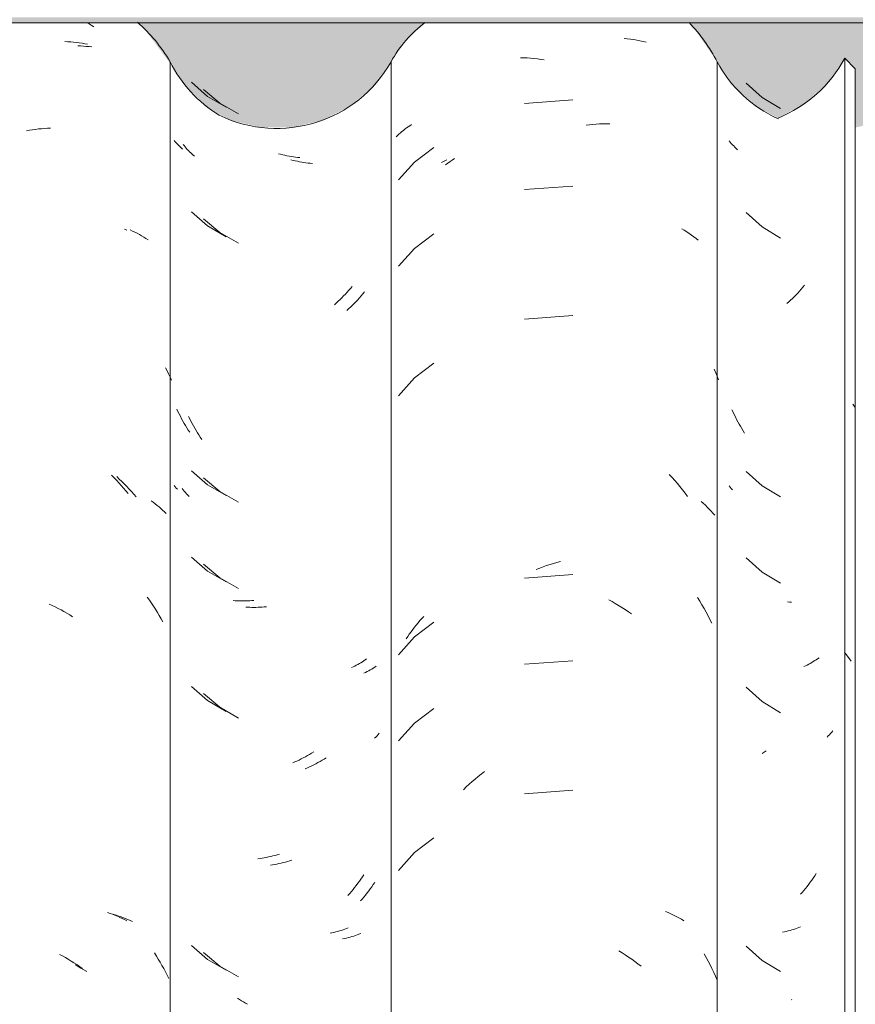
# Model space of a CAD drawing. Header units: metres. Extents: x -27.3 to 21, y -0.3 to 10.3.
# Tile 218 of 255: x 17.903 to 18.195, y 2.982 to 3.326. Entities that reach past the tile are written whole.
import ezdxf

# ---------------------------------------------------------------- set-up
doc = ezdxf.new("R2010")
doc.units = ezdxf.units.M
for name, color, linetype, lineweight in [('A-GLAZ-CWMG', 7, 'Continuous', 5), ('A-ROOF-OTLN', 7, 'Continuous', 5), ('A-ROOF-PATT', 7, 'Continuous', 5), ('I-WALL', 7, 'Continuous', 5)]:
    doc.layers.add(name, color=color, linetype=linetype, lineweight=lineweight)

# ---------------------------------------------------------------- blocks, each defined once
blk = doc.blocks.new('FP_325-FACHADA 03')
at = {"layer": 'A-GLAZ-CWMG', "color": 9, "true_color": 0xc0c0c0}
for p, q in [((23.3649, 3.30343), (23.37044, 3.29844)), ((23.37044, 3.29844), (23.37683, 3.29453)), ((23.35931, 3.28283), (23.35893, 3.2833)), ((23.3597, 3.28237), (23.35931, 3.28283)), ((23.36011, 3.28191), (23.3597, 3.28237)), ((23.36053, 3.28146), (23.36011, 3.28191)), ((23.36097, 3.28102), (23.36053, 3.28146)), ((23.36142, 3.28059), (23.36097, 3.28102)), ((23.36188, 3.28017), (23.36142, 3.28059)), ((23.3649, 3.25822), (23.37044, 3.25322)), ((23.37044, 3.25322), (23.37683, 3.24932)), ((23.36031, 3.18851), (23.35992, 3.18936)), ((23.36071, 3.18767), (23.36031, 3.18851)), ((23.36112, 3.18683), (23.36071, 3.18767)), ((23.36154, 3.186), (23.36112, 3.18683)), ((23.36197, 3.18518), (23.36154, 3.186)), ((23.36242, 3.18437), (23.36197, 3.18518)), ((23.36288, 3.18356), (23.36242, 3.18437)), ((23.36334, 3.18276), (23.36288, 3.18356)), ((23.36382, 3.18198), (23.36334, 3.18276)), ((23.36431, 3.1812), (23.36382, 3.18198)), ((23.3649, 3.16779), (23.37044, 3.16279)), ((23.3593, 3.16227), (23.35893, 3.16273)), ((23.35969, 3.16181), (23.3593, 3.16227)), ((23.36009, 3.16136), (23.35969, 3.16181)), ((23.37044, 3.16279), (23.37683, 3.15889)), ((23.3649, 3.13764), (23.37044, 3.13265)), ((23.37044, 3.13265), (23.37683, 3.12875)), ((23.38001, 3.12216), (23.37932, 3.12223)), ((23.38072, 3.12211), (23.38001, 3.12216)), ((23.3649, 3.09243), (23.37044, 3.08744)), ((23.37044, 3.08744), (23.37683, 3.08353)), ((23.3649, 3.002), (23.37044, 2.99701)), ((23.37044, 2.99701), (23.37683, 2.99311)), ((23.38082, 2.98329), (23.38073, 2.98335))]:
    blk.add_line(p, q, dxfattribs=at)
blk = doc.blocks.new('FP_326-FACHADA 03')
at = {"layer": 'A-GLAZ-CWMG', "color": 9, "true_color": 0xc0c0c0}
for p, q in [((23.32228, 3.31905), (23.3234, 3.31892)), ((23.3234, 3.31892), (23.32452, 3.31878)), ((23.32452, 3.31878), (23.32563, 3.31861)), ((23.32563, 3.31861), (23.32673, 3.31842)), ((23.32673, 3.31842), (23.32782, 3.31821)), ((23.32782, 3.31821), (23.3289, 3.31797)), ((23.3289, 3.31797), (23.32996, 3.31772)), ((23.28607, 3.3123), (23.28725, 3.31226)), ((23.28725, 3.31226), (23.28844, 3.3122)), ((23.28844, 3.3122), (23.28962, 3.31211)), ((23.28962, 3.31211), (23.29082, 3.312)), ((23.29082, 3.312), (23.29201, 3.31187)), ((23.29201, 3.31187), (23.29321, 3.31171)), ((23.29321, 3.31171), (23.29441, 3.31153)), ((23.30435, 3.2976), (23.28752, 3.29636)), ((23.30899, 3.28876), (23.31019, 3.2889)), ((23.31019, 3.2889), (23.31138, 3.289)), ((23.31138, 3.289), (23.31257, 3.28909)), ((23.31257, 3.28909), (23.31375, 3.28915)), ((23.31375, 3.28915), (23.31493, 3.28919)), ((23.31493, 3.28919), (23.3161, 3.2892)), ((23.3161, 3.2892), (23.31727, 3.2892)), ((23.25858, 3.27567), (23.25948, 3.27617)), ((23.25948, 3.27617), (23.26039, 3.27664)), ((23.30435, 3.26745), (23.28752, 3.26622)), ((23.3424, 3.25252), (23.34327, 3.25201)), ((23.34327, 3.25201), (23.34414, 3.25148)), ((23.34414, 3.25148), (23.34498, 3.25093)), ((23.34498, 3.25093), (23.34581, 3.25037)), ((23.34581, 3.25037), (23.34662, 3.24979)), ((23.34662, 3.24979), (23.34742, 3.2492)), ((23.34742, 3.2492), (23.34819, 3.24859)), ((23.30435, 3.22224), (23.28752, 3.22101)), ((23.35373, 3.20347), (23.35426, 3.20227)), ((23.35426, 3.20227), (23.35478, 3.20107)), ((23.35478, 3.20107), (23.35528, 3.19985)), ((23.33807, 3.16678), (23.33903, 3.16573)), ((23.33903, 3.16573), (23.33996, 3.16467)), ((23.33996, 3.16467), (23.34088, 3.16359)), ((23.34088, 3.16359), (23.34179, 3.16249)), ((23.34179, 3.16249), (23.34268, 3.16137)), ((23.34268, 3.16137), (23.34355, 3.16024)), ((23.34355, 3.16024), (23.34441, 3.15909)), ((23.34919, 3.15733), (23.34992, 3.15669)), ((23.34992, 3.15669), (23.35064, 3.15603)), ((23.35064, 3.15603), (23.35133, 3.15536)), ((23.35133, 3.15536), (23.35201, 3.15468)), ((23.35201, 3.15468), (23.35266, 3.15398)), ((23.35266, 3.15398), (23.3533, 3.15327)), ((23.3533, 3.15327), (23.35391, 3.15255)), ((23.29885, 3.13603), (23.30006, 3.13636)), ((23.29163, 3.13358), (23.29282, 3.13404)), ((23.29282, 3.13404), (23.29402, 3.13449)), ((23.29402, 3.13449), (23.29523, 3.13491)), ((23.29523, 3.13491), (23.29643, 3.1353)), ((23.29643, 3.1353), (23.29764, 3.13568)), ((23.29764, 3.13568), (23.29885, 3.13603)), ((23.30435, 3.13181), (23.28752, 3.13058)), ((23.3169, 3.12298), (23.31807, 3.12235)), ((23.31807, 3.12235), (23.31922, 3.12169)), ((23.34795, 3.12373), (23.34872, 3.1225)), ((23.34872, 3.1225), (23.34946, 3.12125)), ((23.31922, 3.12169), (23.32037, 3.121)), ((23.32037, 3.121), (23.32151, 3.1203)), ((23.32151, 3.1203), (23.32264, 3.11957)), ((23.32264, 3.11957), (23.32377, 3.11882)), ((23.34946, 3.12125), (23.35019, 3.11999)), ((23.35019, 3.11999), (23.3509, 3.11871)), ((23.32377, 3.11882), (23.32488, 3.11806)), ((23.3509, 3.11871), (23.35158, 3.11742)), ((23.35158, 3.11742), (23.35225, 3.11611)), ((23.35225, 3.11611), (23.3529, 3.1148)), ((23.30435, 3.10167), (23.28752, 3.10044)), ((23.2703, 3.06038), (23.27136, 3.06126)), ((23.27136, 3.06126), (23.27243, 3.06212)), ((23.27243, 3.06212), (23.27351, 3.06296)), ((23.26617, 3.05665), (23.26719, 3.05761)), ((23.26719, 3.05761), (23.26821, 3.05855)), ((23.26821, 3.05855), (23.26925, 3.05948)), ((23.26925, 3.05948), (23.2703, 3.06038)), ((23.30435, 3.05645), (23.28752, 3.05522)), ((23.3367, 3.01412), (23.33768, 3.01371)), ((23.33768, 3.01371), (23.33863, 3.01329)), ((23.33863, 3.01329), (23.33958, 3.01285)), ((23.33958, 3.01285), (23.3405, 3.01239)), ((23.3405, 3.01239), (23.34142, 3.01192)), ((23.34142, 3.01192), (23.34231, 3.01142)), ((23.34231, 3.01142), (23.34319, 3.01091)), ((23.32042, 3.0004), (23.32156, 2.9997)), ((23.32156, 2.9997), (23.32269, 2.99897)), ((23.32269, 2.99897), (23.32382, 2.99822)), ((23.35022, 2.99936), (23.35093, 2.99808)), ((23.32382, 2.99822), (23.32493, 2.99745)), ((23.32493, 2.99745), (23.32604, 2.99666)), ((23.32604, 2.99666), (23.32713, 2.99584)), ((23.32713, 2.99584), (23.32822, 2.99501)), ((23.35093, 2.99808), (23.35161, 2.99679)), ((23.35161, 2.99679), (23.35228, 2.99548)), ((23.35228, 2.99548), (23.35293, 2.99417)), ((23.35293, 2.99417), (23.35356, 2.99284)), ((23.35356, 2.99284), (23.35416, 2.99149)), ((23.35416, 2.99149), (23.35475, 2.99014))]:
    blk.add_line(p, q, dxfattribs=at)
blk = doc.blocks.new('FP_327-FACHADA 03')
at = {"layer": 'A-GLAZ-CWMG', "color": 9, "true_color": 0xc0c0c0}
for p, q in [((23.17546, 3.30125), (23.18117, 3.29642)), ((23.18117, 3.29642), (23.18767, 3.29269)), ((23.16867, 3.28158), (23.16832, 3.28203)), ((23.16903, 3.28115), (23.16867, 3.28158)), ((23.1694, 3.28072), (23.16903, 3.28115)), ((23.16978, 3.28029), (23.1694, 3.28072)), ((23.17018, 3.27987), (23.16978, 3.28029)), ((23.17059, 3.27946), (23.17018, 3.27987)), ((23.17101, 3.27906), (23.17059, 3.27946)), ((23.17144, 3.27867), (23.17101, 3.27906)), ((23.17188, 3.27828), (23.17144, 3.27867)), ((23.17233, 3.2779), (23.17188, 3.27828)), ((23.20674, 3.27645), (23.20599, 3.27664)), ((23.20749, 3.27627), (23.20674, 3.27645)), ((23.20824, 3.27611), (23.20749, 3.27627)), ((23.20899, 3.27596), (23.20824, 3.27611)), ((23.20974, 3.27582), (23.20899, 3.27596)), ((23.21049, 3.2757), (23.20974, 3.27582)), ((23.21123, 3.27559), (23.21049, 3.2757)), ((23.21198, 3.2755), (23.21123, 3.27559)), ((23.21272, 3.27541), (23.21198, 3.2755)), ((23.21345, 3.27534), (23.21272, 3.27541)), ((23.17546, 3.25604), (23.18117, 3.2512)), ((23.18117, 3.2512), (23.18767, 3.24747)), ((23.23053, 3.22912), (23.22993, 3.22845)), ((23.23111, 3.2298), (23.23053, 3.22912)), ((23.23169, 3.23049), (23.23111, 3.2298)), ((23.22747, 3.22587), (23.22684, 3.22526)), ((23.2281, 3.2265), (23.22747, 3.22587)), ((23.22872, 3.22714), (23.2281, 3.2265)), ((23.22933, 3.22779), (23.22872, 3.22714)), ((23.22993, 3.22845), (23.22933, 3.22779)), ((23.2262, 3.22465), (23.22555, 3.22406)), ((23.22684, 3.22526), (23.2262, 3.22465)), ((23.17067, 3.18619), (23.17026, 3.18703)), ((23.17109, 3.18536), (23.17067, 3.18619)), ((23.17153, 3.18454), (23.17109, 3.18536)), ((23.17197, 3.18372), (23.17153, 3.18454)), ((23.17243, 3.18291), (23.17197, 3.18372)), ((23.17289, 3.18211), (23.17243, 3.18291)), ((23.17337, 3.18132), (23.17289, 3.18211)), ((23.17385, 3.18054), (23.17337, 3.18132)), ((23.17435, 3.17976), (23.17385, 3.18054)), ((23.17486, 3.179), (23.17435, 3.17976)), ((23.17546, 3.16561), (23.18117, 3.16077)), ((23.16838, 3.16138), (23.16801, 3.16188)), ((23.16876, 3.1609), (23.16838, 3.16138)), ((23.16916, 3.16042), (23.16876, 3.1609)), ((23.16957, 3.15995), (23.16916, 3.16042)), ((23.18117, 3.16077), (23.18767, 3.15704)), ((23.17, 3.15949), (23.16957, 3.15995)), ((23.17044, 3.15904), (23.17, 3.15949)), ((23.17546, 3.13547), (23.18117, 3.13063)), ((23.18117, 3.13063), (23.18767, 3.1269)), ((23.1909, 3.1204), (23.19019, 3.12044)), ((23.19161, 3.12036), (23.1909, 3.1204)), ((23.19232, 3.12034), (23.19161, 3.12036)), ((23.19304, 3.12034), (23.19232, 3.12034)), ((23.19376, 3.12034), (23.19304, 3.12034)), ((23.19449, 3.12036), (23.19376, 3.12034)), ((23.19522, 3.12039), (23.19449, 3.12036)), ((23.19595, 3.12044), (23.19522, 3.12039)), ((23.19668, 3.1205), (23.19595, 3.12044)), ((23.19742, 3.12057), (23.19668, 3.1205)), ((23.23367, 3.09846), (23.23313, 3.09816)), ((23.23421, 3.09877), (23.23367, 3.09846)), ((23.23473, 3.09909), (23.23421, 3.09877)), ((23.23525, 3.09941), (23.23473, 3.09909)), ((23.23576, 3.09975), (23.23525, 3.09941)), ((23.23201, 3.0976), (23.23144, 3.09733)), ((23.23257, 3.09788), (23.23201, 3.0976)), ((23.23313, 3.09816), (23.23257, 3.09788)), ((23.17546, 3.09025), (23.18117, 3.08542)), ((23.18117, 3.08542), (23.18767, 3.08169)), ((23.21759, 3.06737), (23.21687, 3.06694)), ((23.2183, 3.06782), (23.21759, 3.06737)), ((23.21174, 3.06425), (23.211, 3.06392)), ((23.21248, 3.0646), (23.21174, 3.06425)), ((23.21322, 3.06495), (23.21248, 3.0646)), ((23.21396, 3.06532), (23.21322, 3.06495)), ((23.21469, 3.06571), (23.21396, 3.06532)), ((23.21542, 3.0661), (23.21469, 3.06571)), ((23.21614, 3.06651), (23.21542, 3.0661)), ((23.21687, 3.06694), (23.21614, 3.06651)), ((23.19957, 3.03042), (23.19882, 3.03031)), ((23.20031, 3.03054), (23.19957, 3.03042)), ((23.20106, 3.03068), (23.20031, 3.03054)), ((23.20181, 3.03083), (23.20106, 3.03068)), ((23.20256, 3.031), (23.20181, 3.03083)), ((23.20331, 3.03118), (23.20256, 3.031)), ((23.20407, 3.03137), (23.20331, 3.03118)), ((23.20482, 3.03157), (23.20407, 3.03137)), ((23.20557, 3.03179), (23.20482, 3.03157)), ((23.20632, 3.03202), (23.20557, 3.03179)), ((23.2342, 3.02276), (23.23366, 3.02202)), ((23.23472, 3.02351), (23.2342, 3.02276)), ((23.23524, 3.02427), (23.23472, 3.02351)), ((23.23143, 3.01917), (23.23084, 3.01848)), ((23.232, 3.01987), (23.23143, 3.01917)), ((23.23256, 3.02058), (23.232, 3.01987)), ((23.23312, 3.0213), (23.23256, 3.02058)), ((23.23366, 3.02202), (23.23312, 3.0213)), ((23.23084, 3.01848), (23.23025, 3.01781)), ((23.22789, 3.00555), (23.22726, 3.00535)), ((23.22851, 3.00575), (23.22789, 3.00555)), ((23.22913, 3.00597), (23.22851, 3.00575)), ((23.22973, 3.00619), (23.22913, 3.00597)), ((23.23033, 3.00643), (23.22973, 3.00619)), ((23.22467, 3.0047), (23.22401, 3.00457)), ((23.22533, 3.00485), (23.22467, 3.0047)), ((23.22598, 3.005), (23.22533, 3.00485)), ((23.22663, 3.00517), (23.22598, 3.005)), ((23.22726, 3.00535), (23.22663, 3.00517)), ((23.17546, 2.99982), (23.18117, 2.99499)), ((23.18117, 2.99499), (23.18767, 2.99126))]:
    blk.add_line(p, q, dxfattribs=at)
blk = doc.blocks.new('FP_328-FACHADA 03')
at = {"layer": 'A-GLAZ-CWMG', "color": 9, "true_color": 0xc0c0c0}
for p, q in [((23.13523, 3.32435), (23.13622, 3.3237)), ((23.13622, 3.3237), (23.1372, 3.32304)), ((23.13154, 3.31643), (23.13255, 3.31639)), ((23.13255, 3.31639), (23.13355, 3.31633)), ((23.13355, 3.31633), (23.13455, 3.31625)), ((23.13455, 3.31625), (23.13554, 3.31616)), ((23.13554, 3.31616), (23.13653, 3.31604)), ((23.14981, 3.25214), (23.15064, 3.25176)), ((23.15064, 3.25176), (23.15146, 3.25137)), ((23.15146, 3.25137), (23.15227, 3.25096)), ((23.15227, 3.25096), (23.15306, 3.25054)), ((23.15306, 3.25054), (23.15385, 3.2501)), ((23.15385, 3.2501), (23.15462, 3.24965)), ((23.15462, 3.24965), (23.15537, 3.24919)), ((23.15537, 3.24919), (23.15611, 3.24871)), ((23.1622, 3.204), (23.16274, 3.20293)), ((23.16274, 3.20293), (23.16327, 3.20186)), ((23.16327, 3.20186), (23.16379, 3.20078)), ((23.16379, 3.20078), (23.16429, 3.1997)), ((23.14516, 3.16598), (23.14605, 3.16515)), ((23.14605, 3.16515), (23.14693, 3.1643)), ((23.14693, 3.1643), (23.14781, 3.16344)), ((23.14781, 3.16344), (23.14867, 3.16256)), ((23.14867, 3.16256), (23.14952, 3.16166)), ((23.14952, 3.16166), (23.15035, 3.16076)), ((23.15035, 3.16076), (23.15118, 3.15983)), ((23.15118, 3.15983), (23.15199, 3.15889)), ((23.1572, 3.15753), (23.15791, 3.15702)), ((23.15791, 3.15702), (23.1586, 3.15649)), ((23.1586, 3.15649), (23.15927, 3.15596)), ((23.15927, 3.15596), (23.15993, 3.15541)), ((23.15993, 3.15541), (23.16057, 3.15485)), ((23.16057, 3.15485), (23.1612, 3.15427)), ((23.1612, 3.15427), (23.16181, 3.15369)), ((23.16181, 3.15369), (23.16241, 3.15309)), ((23.15585, 3.12384), (23.15658, 3.12281)), ((23.15658, 3.12281), (23.1573, 3.12177)), ((23.1573, 3.12177), (23.158, 3.12072)), ((23.158, 3.12072), (23.15869, 3.11965)), ((23.15869, 3.11965), (23.15936, 3.11858)), ((23.15936, 3.11858), (23.16002, 3.11749)), ((23.16002, 3.11749), (23.16066, 3.11638)), ((23.16066, 3.11638), (23.16129, 3.11527)), ((23.14369, 3.01318), (23.1446, 3.01291)), ((23.1446, 3.01291), (23.1455, 3.01263)), ((23.1455, 3.01263), (23.14639, 3.01233)), ((23.14639, 3.01233), (23.14727, 3.01202)), ((23.14727, 3.01202), (23.14814, 3.01169)), ((23.14814, 3.01169), (23.14899, 3.01134)), ((23.14899, 3.01134), (23.14984, 3.01098)), ((23.14984, 3.01098), (23.15067, 3.0106)), ((23.15833, 2.99964), (23.15901, 2.99857)), ((23.15901, 2.99857), (23.15968, 2.99748)), ((23.13066, 2.99549), (23.13167, 2.99493)), ((23.15968, 2.99748), (23.16033, 2.99639)), ((23.16033, 2.99639), (23.16096, 2.99528)), ((23.16096, 2.99528), (23.16158, 2.99416)), ((23.13167, 2.99493), (23.13268, 2.99435)), ((23.13268, 2.99435), (23.13369, 2.99375)), ((23.13369, 2.99375), (23.13468, 2.99313)), ((23.16158, 2.99416), (23.16218, 2.99303)), ((23.16218, 2.99303), (23.16277, 2.99189)), ((23.16277, 2.99189), (23.16334, 2.99074))]:
    blk.add_line(p, q, dxfattribs=at)
blk = doc.blocks.new('Rectangular Mullion - Telha Fibrocimento - Ondulada-V318-FACHADA 03')
at = {"layer": 'A-GLAZ-CWMG'}
for p, q in [((23.16379, 3.31091), (23.16379, 2.87441)), ((23.35477, 3.31091), (23.35477, 2.87441))]:
    blk.add_line(p, q, dxfattribs=at)
for centre, major_axis, start_param, end_param in [((23.11524, 3.28307), (0.05612, 0), 0.525465, 0.847658), ((23.30045, 3.28307), (0.06118, 0), 0.478163, 0.755649), ((23.20501, 3.33085), (0.04589, 0), 3.596619, 4.160854), ((23.3949, 3.33172), (0.04532, 0), 3.624607, 4.283876)]:
    blk.add_ellipse(centre, major_axis=major_axis, ratio=0.988936, start_param=start_param, end_param=end_param, dxfattribs=at)
for name in ['FP_328-FACHADA 03', 'FP_326-FACHADA 03', 'FP_327-FACHADA 03', 'FP_325-FACHADA 03']:
    blk.add_blockref(name, (0, 0), dxfattribs=at)
blk = doc.blocks.new('FP_332-FACHADA 03')
at = {"layer": 'A-GLAZ-CWMG', "color": 9, "true_color": 0xc0c0c0}
for p, q in [((23.38528, 3.23281), (23.3847, 3.23212)), ((23.3823, 3.22946), (23.38168, 3.22883)), ((23.38291, 3.23011), (23.3823, 3.22946)), ((23.38352, 3.23077), (23.38291, 3.23011)), ((23.38411, 3.23144), (23.38352, 3.23077)), ((23.3847, 3.23212), (23.38411, 3.23144)), ((23.37977, 3.22699), (23.37912, 3.2264)), ((23.38041, 3.22759), (23.37977, 3.22699)), ((23.38105, 3.2282), (23.38041, 3.22759)), ((23.38168, 3.22883), (23.38105, 3.2282)), ((23.38885, 3.10172), (23.38833, 3.10139)), ((23.38935, 3.10205), (23.38885, 3.10172)), ((23.38985, 3.10239), (23.38935, 3.10205)), ((23.39034, 3.10275), (23.38985, 3.10239)), ((23.3856, 3.09991), (23.38502, 3.09965)), ((23.38616, 3.10019), (23.3856, 3.09991)), ((23.38672, 3.10048), (23.38616, 3.10019)), ((23.38726, 3.10077), (23.38672, 3.10048)), ((23.3878, 3.10108), (23.38726, 3.10077)), ((23.38833, 3.10139), (23.3878, 3.10108)), ((23.39356, 3.07542), (23.39313, 3.07499)), ((23.39397, 3.07586), (23.39356, 3.07542)), ((23.39437, 3.0763), (23.39397, 3.07586)), ((23.39476, 3.07676), (23.39437, 3.0763)), ((23.39513, 3.07722), (23.39476, 3.07676)), ((23.37115, 3.06973), (23.37043, 3.0693)), ((23.37186, 3.07018), (23.37115, 3.06973)), ((23.38884, 3.02657), (23.38832, 3.02581)), ((23.38934, 3.02733), (23.38884, 3.02657)), ((23.38615, 3.02289), (23.38559, 3.02218)), ((23.38671, 3.02361), (23.38615, 3.02289)), ((23.38725, 3.02433), (23.38671, 3.02361)), ((23.38779, 3.02507), (23.38725, 3.02433)), ((23.38832, 3.02581), (23.38779, 3.02507)), ((23.38443, 3.0208), (23.38384, 3.02013)), ((23.38501, 3.02149), (23.38443, 3.0208)), ((23.38559, 3.02218), (23.38501, 3.02149)), ((23.37824, 3.00704), (23.37758, 3.00691)), ((23.3789, 3.00718), (23.37824, 3.00704)), ((23.37956, 3.00734), (23.3789, 3.00718)), ((23.3802, 3.00751), (23.37956, 3.00734)), ((23.38084, 3.00768), (23.3802, 3.00751)), ((23.38147, 3.00787), (23.38084, 3.00768)), ((23.38209, 3.00808), (23.38147, 3.00787)), ((23.38271, 3.00829), (23.38209, 3.00808)), ((23.38332, 3.00851), (23.38271, 3.00829)), ((23.38391, 3.00875), (23.38332, 3.00851)), ((23.37424, 2.91601), (23.37354, 2.91595)), ((23.37493, 2.91608), (23.37424, 2.91601)), ((23.37562, 2.91617), (23.37493, 2.91608)), ((23.37631, 2.91626), (23.37562, 2.91617)), ((23.3707, 2.91584), (23.36997, 2.91585)), ((23.37141, 2.91585), (23.3707, 2.91584)), ((23.37213, 2.91587), (23.37141, 2.91585)), ((23.37284, 2.91591), (23.37213, 2.91587)), ((23.37354, 2.91595), (23.37284, 2.91591)), ((23.38651, 2.90278), (23.38595, 2.90207)), ((23.38706, 2.90351), (23.38651, 2.90278)), ((23.38363, 2.89932), (23.38302, 2.89866)), ((23.38422, 2.89999), (23.38363, 2.89932)), ((23.38481, 2.90068), (23.38422, 2.89999)), ((23.38538, 2.90137), (23.38481, 2.90068)), ((23.38595, 2.90207), (23.38538, 2.90137)), ((23.38179, 2.89737), (23.38117, 2.89675)), ((23.38241, 2.89801), (23.38179, 2.89737)), ((23.38302, 2.89866), (23.38241, 2.89801))]:
    blk.add_line(p, q, dxfattribs=at)
blk = doc.blocks.new('FP_333-FACHADA 03')
at = {"layer": 'A-GLAZ-CWMG', "color": 9, "true_color": 0xc0c0c0}
for p, q in [((23.24578, 3.28735), (23.24634, 3.28777)), ((23.24634, 3.28777), (23.24691, 3.28817)), ((23.24691, 3.28817), (23.2475, 3.28856)), ((23.2475, 3.28856), (23.24809, 3.28895)), ((23.24267, 3.28465), (23.24315, 3.28513)), ((23.24315, 3.28513), (23.24365, 3.28559)), ((23.24365, 3.28559), (23.24417, 3.28605)), ((23.24417, 3.28605), (23.24469, 3.28649)), ((23.24469, 3.28649), (23.24523, 3.28693)), ((23.24523, 3.28693), (23.24578, 3.28735)), ((23.25589, 3.28097), (23.24917, 3.27586)), ((23.2623, 3.27655), (23.26308, 3.27709)), ((23.24917, 3.27586), (23.24353, 3.2696)), ((23.25998, 3.27486), (23.26075, 3.27544)), ((23.26075, 3.27544), (23.26152, 3.276)), ((23.26152, 3.276), (23.2623, 3.27655)), ((23.25589, 3.25083), (23.24917, 3.24572)), ((23.24917, 3.24572), (23.24353, 3.23946)), ((23.25589, 3.20561), (23.24917, 3.20051)), ((23.24917, 3.20051), (23.24353, 3.19424)), ((23.25039, 3.11494), (23.25103, 3.11569)), ((23.25103, 3.11569), (23.25169, 3.11644)), ((23.25169, 3.11644), (23.25236, 3.11717)), ((23.2479, 3.11178), (23.24851, 3.11259)), ((23.24851, 3.11259), (23.24912, 3.11338)), ((23.24912, 3.11338), (23.24975, 3.11416)), ((23.25589, 3.11519), (23.24917, 3.11008)), ((23.24975, 3.11416), (23.25039, 3.11494)), ((23.24917, 3.11008), (23.24353, 3.10381)), ((23.24616, 3.1093), (23.24673, 3.11014)), ((23.24673, 3.11014), (23.24731, 3.11097)), ((23.24731, 3.11097), (23.2479, 3.11178)), ((23.25589, 3.08504), (23.24917, 3.07993)), ((23.24917, 3.07993), (23.24353, 3.07367)), ((23.25589, 3.03983), (23.24917, 3.03472)), ((23.24917, 3.03472), (23.24353, 3.02846))]:
    blk.add_line(p, q, dxfattribs=at)
blk = doc.blocks.new('FP_334-FACHADA 03')
at = {"layer": 'A-GLAZ-CWMG', "color": 9, "true_color": 0xc0c0c0}
for p, q in [((23.17126, 3.30371), (23.17689, 3.2988)), ((23.17689, 3.2988), (23.18334, 3.295)), ((23.16557, 3.28296), (23.16518, 3.28342)), ((23.16597, 3.28251), (23.16557, 3.28296)), ((23.16639, 3.28207), (23.16597, 3.28251)), ((23.16682, 3.28164), (23.16639, 3.28207)), ((23.16726, 3.28122), (23.16682, 3.28164)), ((23.16771, 3.28081), (23.16726, 3.28122)), ((23.16818, 3.2804), (23.16771, 3.28081)), ((23.20235, 3.27857), (23.2016, 3.27877)), ((23.2031, 3.27839), (23.20235, 3.27857)), ((23.20385, 3.27822), (23.2031, 3.27839)), ((23.2046, 3.27806), (23.20385, 3.27822)), ((23.20535, 3.27792), (23.2046, 3.27806)), ((23.2061, 3.27779), (23.20535, 3.27792)), ((23.20684, 3.27767), (23.2061, 3.27779)), ((23.20759, 3.27757), (23.20684, 3.27767)), ((23.20833, 3.27748), (23.20759, 3.27757)), ((23.20907, 3.27741), (23.20833, 3.27748)), ((23.17126, 3.25849), (23.17689, 3.25359)), ((23.17689, 3.25359), (23.18334, 3.24978)), ((23.22735, 3.23244), (23.22677, 3.23175)), ((23.22436, 3.2291), (23.22374, 3.22846)), ((23.22498, 3.22974), (23.22436, 3.2291)), ((23.22558, 3.2304), (23.22498, 3.22974)), ((23.22618, 3.23107), (23.22558, 3.2304)), ((23.22677, 3.23175), (23.22618, 3.23107)), ((23.22183, 3.22663), (23.22118, 3.22604)), ((23.22248, 3.22723), (23.22183, 3.22663)), ((23.22311, 3.22784), (23.22248, 3.22723)), ((23.22374, 3.22846), (23.22311, 3.22784)), ((23.16655, 3.18871), (23.16615, 3.18956)), ((23.16697, 3.18788), (23.16655, 3.18871)), ((23.16739, 3.18705), (23.16697, 3.18788)), ((23.16782, 3.18622), (23.16739, 3.18705)), ((23.16827, 3.18541), (23.16782, 3.18622)), ((23.16873, 3.1846), (23.16827, 3.18541)), ((23.16919, 3.18381), (23.16873, 3.1846)), ((23.16967, 3.18302), (23.16919, 3.18381)), ((23.17016, 3.18224), (23.16967, 3.18302)), ((23.17066, 3.18147), (23.17016, 3.18224)), ((23.17126, 3.16807), (23.17689, 3.16316)), ((23.16555, 3.16241), (23.16518, 3.16285)), ((23.16593, 3.16198), (23.16555, 3.16241)), ((23.16633, 3.16156), (23.16593, 3.16198)), ((23.17689, 3.16316), (23.18334, 3.15935)), ((23.17126, 3.13792), (23.17689, 3.13302)), ((23.17689, 3.13302), (23.18334, 3.12921)), ((23.18655, 3.12267), (23.18585, 3.12272)), ((23.18725, 3.12263), (23.18655, 3.12267)), ((23.18796, 3.1226), (23.18725, 3.12263)), ((23.18868, 3.12259), (23.18796, 3.1226)), ((23.1894, 3.12258), (23.18868, 3.12259)), ((23.19012, 3.1226), (23.1894, 3.12258)), ((23.19085, 3.12262), (23.19012, 3.1226)), ((23.19158, 3.12266), (23.19085, 3.12262)), ((23.19231, 3.12271), (23.19158, 3.12266)), ((23.19305, 3.12277), (23.19231, 3.12271)), ((23.23192, 3.10201), (23.23142, 3.10167)), ((23.23241, 3.10237), (23.23192, 3.10201)), ((23.22766, 3.09954), (23.22709, 3.09928)), ((23.22823, 3.09982), (23.22766, 3.09954)), ((23.22879, 3.1001), (23.22823, 3.09982)), ((23.22933, 3.1004), (23.22879, 3.1001)), ((23.22987, 3.1007), (23.22933, 3.1004)), ((23.2304, 3.10101), (23.22987, 3.1007)), ((23.23092, 3.10134), (23.2304, 3.10101)), ((23.23142, 3.10167), (23.23092, 3.10134)), ((23.17126, 3.09271), (23.17689, 3.0878)), ((23.17689, 3.0878), (23.18334, 3.084)), ((23.23562, 3.07503), (23.2352, 3.0746)), ((23.23603, 3.07546), (23.23562, 3.07503)), ((23.23642, 3.0759), (23.23603, 3.07546)), ((23.23681, 3.07635), (23.23642, 3.0759)), ((23.20957, 3.06738), (23.20883, 3.06702)), ((23.2103, 3.06776), (23.20957, 3.06738)), ((23.21103, 3.06815), (23.2103, 3.06776)), ((23.21176, 3.06856), (23.21103, 3.06815)), ((23.21249, 3.06897), (23.21176, 3.06856)), ((23.2132, 3.0694), (23.21249, 3.06897)), ((23.21392, 3.06985), (23.2132, 3.0694)), ((23.20735, 3.06633), (23.20661, 3.066)), ((23.20809, 3.06667), (23.20735, 3.06633)), ((23.20883, 3.06702), (23.20809, 3.06667)), ((23.19743, 3.033), (23.19668, 3.03285)), ((23.19818, 3.03315), (23.19743, 3.033)), ((23.19893, 3.03332), (23.19818, 3.03315)), ((23.19968, 3.03351), (23.19893, 3.03332)), ((23.20043, 3.03371), (23.19968, 3.03351)), ((23.20118, 3.03392), (23.20043, 3.03371)), ((23.20194, 3.03414), (23.20118, 3.03392)), ((23.19519, 3.03261), (23.19444, 3.0325)), ((23.19593, 3.03272), (23.19519, 3.03261)), ((23.19668, 3.03285), (23.19593, 3.03272)), ((23.23091, 3.02619), (23.23039, 3.02544)), ((23.23141, 3.02696), (23.23091, 3.02619)), ((23.22878, 3.02323), (23.22822, 3.02252)), ((23.22932, 3.02396), (23.22878, 3.02323)), ((23.22986, 3.02469), (23.22932, 3.02396)), ((23.23039, 3.02544), (23.22986, 3.02469)), ((23.22649, 3.02043), (23.2259, 3.01976)), ((23.22708, 3.02112), (23.22649, 3.02043)), ((23.22765, 3.02181), (23.22708, 3.02112)), ((23.22822, 3.02252), (23.22765, 3.02181)), ((23.22031, 3.00668), (23.21964, 3.00655)), ((23.22097, 3.00683), (23.22031, 3.00668)), ((23.22162, 3.00698), (23.22097, 3.00683)), ((23.22226, 3.00715), (23.22162, 3.00698)), ((23.2229, 3.00732), (23.22226, 3.00715)), ((23.22353, 3.00751), (23.2229, 3.00732)), ((23.22416, 3.00771), (23.22353, 3.00751)), ((23.22477, 3.00792), (23.22416, 3.00771)), ((23.22538, 3.00814), (23.22477, 3.00792)), ((23.22598, 3.00838), (23.22538, 3.00814)), ((23.17126, 3.00228), (23.17689, 2.99737)), ((23.17689, 2.99737), (23.18334, 2.99357)), ((23.18798, 2.98341), (23.18727, 2.98386)), ((23.18869, 2.98296), (23.18798, 2.98341)), ((23.18941, 2.98253), (23.18869, 2.98296)), ((23.19014, 2.98211), (23.18941, 2.98253)), ((23.19086, 2.9817), (23.19014, 2.98211))]:
    blk.add_line(p, q, dxfattribs=at)
blk = doc.blocks.new('FP_335-FACHADA 03')
at = {"layer": 'A-GLAZ-CWMG', "color": 9, "true_color": 0xc0c0c0}
for p, q in [((23.12711, 3.31791), (23.12812, 3.31786)), ((23.12812, 3.31786), (23.12912, 3.31779)), ((23.12912, 3.31779), (23.13012, 3.31771)), ((23.13012, 3.31771), (23.13111, 3.3176)), ((23.13111, 3.3176), (23.13209, 3.31748)), ((23.13209, 3.31748), (23.13307, 3.31735)), ((23.13307, 3.31735), (23.13403, 3.31719)), ((23.13403, 3.31719), (23.13499, 3.31702)), ((23.11679, 3.28727), (23.11784, 3.2874)), ((23.11784, 3.2874), (23.11889, 3.28751)), ((23.11889, 3.28751), (23.11993, 3.28761)), ((23.11993, 3.28761), (23.12097, 3.28768)), ((23.12097, 3.28768), (23.12201, 3.28774)), ((23.11363, 3.28676), (23.11469, 3.28695)), ((23.11469, 3.28695), (23.11574, 3.28711)), ((23.11574, 3.28711), (23.11679, 3.28727)), ((23.14785, 3.25244), (23.14866, 3.25202)), ((23.14337, 3.1665), (23.14423, 3.16562)), ((23.14423, 3.16562), (23.14508, 3.16473)), ((23.14508, 3.16473), (23.14593, 3.16383)), ((23.14593, 3.16383), (23.14676, 3.16291)), ((23.14676, 3.16291), (23.14757, 3.16198)), ((23.14757, 3.16198), (23.14838, 3.16103)), ((23.14838, 3.16103), (23.14917, 3.16007)), ((23.12164, 3.1215), (23.12267, 3.12101)), ((23.12267, 3.12101), (23.1237, 3.1205)), ((23.1237, 3.1205), (23.12473, 3.11998)), ((23.12473, 3.11998), (23.12575, 3.11943)), ((23.12575, 3.11943), (23.12676, 3.11887)), ((23.12676, 3.11887), (23.12777, 3.11828)), ((23.12777, 3.11828), (23.12878, 3.11768)), ((23.12878, 3.11768), (23.12978, 3.11707)), ((23.14195, 3.01377), (23.14283, 3.01346)), ((23.14283, 3.01346), (23.1437, 3.01313)), ((23.1437, 3.01313), (23.14456, 3.01279)), ((23.14456, 3.01279), (23.14541, 3.01244)), ((23.14541, 3.01244), (23.14625, 3.01207)), ((23.14625, 3.01207), (23.14707, 3.01168)), ((23.14707, 3.01168), (23.14788, 3.01128)), ((23.14788, 3.01128), (23.14869, 3.01087)), ((23.12522, 2.99914), (23.12624, 2.99859)), ((23.12624, 2.99859), (23.12725, 2.99802)), ((23.12725, 2.99802), (23.12826, 2.99743)), ((23.12826, 2.99743), (23.12926, 2.99682)), ((23.12926, 2.99682), (23.13025, 2.99619)), ((23.13025, 2.99619), (23.13124, 2.99555)), ((23.13124, 2.99555), (23.13222, 2.99489)), ((23.13222, 2.99489), (23.1332, 2.99421))]:
    blk.add_line(p, q, dxfattribs=at)
blk = doc.blocks.new('Rectangular Mullion - Telha Fibrocimento - Ondulada-V331-FACHADA 03')
at = {"layer": 'A-GLAZ-CWMG', "true_color": 0xc0c0c0}
h = blk.add_hatch(dxfattribs=at)
h.set_pattern_fill('FP_33', color=9, style=0, pattern_type=2)
h.set_pattern_definition([(315.081, (28.749, -2.672), (0.286173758, -0.27029739), [0.01667, -0.28643, 0.01667, -1.903]), (315.081, (28.749, -2.672), (0.286173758, -0.27029739), [-0.31978, -0.28643, 0.01667, -0.58954, -1.01]), (315.081, (28.749, -2.672), (0.286173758, -0.27029739), [-1.212, 0.01667, -0.28643, 0.01667, -0.69057]), (315.081, (28.749, -2.672), (0.286173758, -0.27029739), [-1.532, -0.1854, 0.01667, -0.4885]), (126.286, (28.857, -2.771), (-0.205045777, 0.24913451), [0.00997, -0.17136, 0.00997, -1.138]), (126.286, (28.857, -2.771), (-0.205045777, 0.24913451), [-0.19131, -0.17136, 0.00997, -0.35269, -0.60444]), (126.286, (28.857, -2.771), (-0.205045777, 0.24913451), [-0.72533, 0.00997, -0.17136, 0.00997, -0.41314]), (126.286, (28.857, -2.771), (-0.205045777, 0.24913451), [-0.91664, -0.11092, 0.00997, -0.29225]), (147.695, (28.892, -2.777), (-0.08113297, 0.021153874), [0.00698, -0.11998, 0.00698, -0.79715]), (147.695, (28.892, -2.777), (-0.08113297, 0.021153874), [-0.13395, -0.11998, 0.00698, -0.24695, -0.42323]), (147.695, (28.892, -2.777), (-0.08113297, 0.021153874), [-0.50787, 0.00698, -0.11998, 0.00698, -0.28928]), (147.695, (28.892, -2.777), (-0.08113297, 0.021153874), [-0.64182, -0.07766, 0.00698, -0.20463])])
h.paths.add_polyline_path([(23.40296, 2.87193), (23.40296, 3.30843), (23.39929, 3.31209), (23.39929, 2.87559), (23.40068, 2.8742)])
at = {"layer": 'A-GLAZ-CWMG'}
for p, q in [((23.39929, 3.31209), (23.40296, 3.30843)), ((23.39929, 3.31209), (23.39929, 2.87559)), ((23.24092, 3.31091), (23.24092, 2.87441)), ((23.40296, 3.30843), (23.40296, 2.87193))]:
    blk.add_line(p, q, dxfattribs=at)
for centre, major_axis, start_param, end_param in [((23.27985, 3.28968), (0.04446, 0), 2.223993, 2.637678), ((23.35871, 3.33324), (0.04586, 0), 5.099074, 5.798286), ((23.20099, 3.3327), (0.0456, 0), 4.257871, 5.77887)]:
    blk.add_ellipse(centre, major_axis=major_axis, ratio=0.988936, start_param=start_param, end_param=end_param, dxfattribs=at)
for name in ['FP_335-FACHADA 03', 'FP_334-FACHADA 03', 'FP_333-FACHADA 03', 'FP_332-FACHADA 03']:
    blk.add_blockref(name, (0, 0), dxfattribs=at)

msp = doc.modelspace()

# ---------------------------------------------------------------- hatches: boundary and pattern name
at = {"layer": 'A-ROOF-PATT', "true_color": 0x919191}
msp.add_hatch(color=252, dxfattribs=at).paths.add_polyline_path([(19.61655, 3.32442), (19.73539, 3.32442), (19.73739, 3.32639), (17.00732, 3.32639), (17.00732, 3.32442), (19.61575, 3.32442)])
at = {"layer": 'I-WALL', "true_color": 0xdbcc9e}
h = msp.add_hatch(color=9, dxfattribs=at)
h.paths.add_polyline_path([(19.49773, 3.28759), (19.50826, 3.2901), (19.51788, 3.29502), (19.52606, 3.30204), (19.54038, 3.32203), (19.54316, 3.32442), (19.44175, 3.32442), (19.44424, 3.32228), (19.45863, 3.30215), (19.46678, 3.2951), (19.47639, 3.29016), (19.4869, 3.2876), (19.49249, 3.2876)])
h.paths.add_polyline_path([(18.19514, 3.28788), (18.20288, 3.28972), (18.21254, 3.29465), (18.22199, 3.30348), (18.23507, 3.32196), (18.2379, 3.32442), (18.13702, 3.32442), (18.13838, 3.32323), (18.15312, 3.30205), (18.16125, 3.2949), (18.16815, 3.29129), (18.17716, 3.29606), (18.18528, 3.30323), (18.19147, 3.31209), (18.19514, 3.30843), (18.19514, 3.28828)])
h.paths.add_polyline_path([(19.31657, 3.28788), (19.3243, 3.28972), (19.33397, 3.29465), (19.34217, 3.30172), (19.3565, 3.32196), (19.35933, 3.32442), (19.25845, 3.32442), (19.25981, 3.32323), (19.27455, 3.30205), (19.28268, 3.2949), (19.28958, 3.29129), (19.29859, 3.29606), (19.3076, 3.3045), (19.3129, 3.31209), (19.31657, 3.30843), (19.31657, 3.28972)])
h.paths.add_polyline_path([(17.63443, 3.28788), (17.6436, 3.29045), (17.65183, 3.29465), (17.66128, 3.30348), (17.67441, 3.322), (17.67718, 3.32442), (17.57631, 3.32442), (17.57767, 3.32323), (17.59241, 3.30205), (17.60054, 3.2949), (17.60744, 3.29129), (17.61645, 3.29606), (17.62457, 3.30323), (17.63075, 3.31209), (17.63443, 3.30843), (17.63443, 3.28914)])
h.paths.add_polyline_path([(18.75585, 3.28788), (18.76359, 3.28972), (18.77326, 3.29465), (18.78271, 3.30348), (18.79579, 3.32196), (18.79861, 3.32442), (18.69774, 3.32442), (18.6991, 3.32323), (18.71383, 3.30205), (18.72196, 3.2949), (18.72887, 3.29129), (18.73787, 3.29606), (18.746, 3.30323), (18.75218, 3.31209), (18.75585, 3.30843), (18.75585, 3.28964)])
h.paths.add_polyline_path([(17.98778, 3.28792), (17.99866, 3.28794), (18.00904, 3.29042), (18.01864, 3.29529), (18.02681, 3.30225), (18.03923, 3.31936), (18.04511, 3.32442), (17.94434, 3.32442), (17.94722, 3.32214), (17.95954, 3.30547), (17.96198, 3.30175), (17.97003, 3.29427), (17.9773, 3.29042), (17.98361, 3.28892)])
h.paths.add_polyline_path([(18.5485, 3.28792), (18.55938, 3.28794), (18.56976, 3.29042), (18.57935, 3.29529), (18.58752, 3.30225), (18.59994, 3.31936), (18.60582, 3.32442), (18.50506, 3.32442), (18.50794, 3.32214), (18.52025, 3.30547), (18.52269, 3.30175), (18.53074, 3.29427), (18.53802, 3.29042), (18.54432, 3.28892)])
h.paths.add_polyline_path([(17.43785, 3.28792), (17.44833, 3.29042), (17.45871, 3.29596), (17.46609, 3.30225), (17.47851, 3.31936), (17.48439, 3.32442), (17.38363, 3.32442), (17.38669, 3.32191), (17.39882, 3.30547), (17.40127, 3.30175), (17.40932, 3.29427), (17.41659, 3.29042), (17.42789, 3.28792), (17.4356, 3.28792)])
h.paths.add_polyline_path([(19.11999, 3.28792), (19.13047, 3.29042), (19.14007, 3.29529), (19.14824, 3.30225), (19.16066, 3.31936), (19.16654, 3.32442), (19.06577, 3.32442), (19.06865, 3.32214), (19.08097, 3.30547), (19.08341, 3.30175), (19.09146, 3.29427), (19.09873, 3.29042), (19.10921, 3.28792), (19.11177, 3.28792)])
h.paths.add_polyline_path([(19.66992, 3.28792), (19.68071, 3.28792), (19.69119, 3.29042), (19.70078, 3.29529), (19.70895, 3.30225), (19.72137, 3.31936), (19.72731, 3.32442), (19.62464, 3.32442), (19.6273, 3.32214), (19.64168, 3.30225), (19.64985, 3.29529), (19.65944, 3.29042), (19.66627, 3.28879)])
h.paths.add_polyline_path([(17.25823, 3.28902), (17.26619, 3.29051), (17.27502, 3.29502), (17.2832, 3.30204), (17.29753, 3.32203), (17.3003, 3.32442), (17.20523, 3.32442), (17.20977, 3.32116), (17.22583, 3.30181), (17.23541, 3.29486), (17.24645, 3.29051), (17.25729, 3.28914)])
h.paths.add_polyline_path([(18.94038, 3.28902), (18.94833, 3.29051), (18.95717, 3.29502), (18.96534, 3.30204), (18.9803, 3.32257), (18.98244, 3.32442), (18.88737, 3.32442), (18.89191, 3.32116), (18.90797, 3.30181), (18.91755, 3.29486), (18.92859, 3.29051), (18.93782, 3.28935)])
h.paths.add_polyline_path([(17.81895, 3.28902), (17.8269, 3.29051), (17.83574, 3.29502), (17.84391, 3.30204), (17.85887, 3.32257), (17.86101, 3.32442), (17.76594, 3.32442), (17.77049, 3.32116), (17.78654, 3.30181), (17.79612, 3.29486), (17.80716, 3.29051), (17.818, 3.28914)])
h.paths.add_polyline_path([(18.37966, 3.28902), (18.38762, 3.29051), (18.39645, 3.29502), (18.40463, 3.30204), (18.41959, 3.32257), (18.42173, 3.32442), (18.32666, 3.32442), (18.3312, 3.32116), (18.34726, 3.30181), (18.35684, 3.29486), (18.36787, 3.29051), (18.3763, 3.28945)])
h.paths.add_polyline_path([(19.86226, 3.40082), (19.88894, 3.40082), (19.89222, 3.40413), (19.89222, 3.65), (19.88959, 3.625), (19.87222, 3.625), (19.87222, 3.67), (19.89222, 3.67), (19.89222, 4.62375), (17.16232, 4.62375), (17.16232, 3.40082), (19.73901, 3.40082)])

# ---------------------------------------------------------------- linework, layer by layer
at = {"layer": 'A-ROOF-OTLN'}
msp.add_line((17.00732, 3.32442), (19.73539, 3.32442), dxfattribs=at)

# ---------------------------------------------------------------- block references
at = {"layer": 'A-GLAZ-CWMG'}
for name in ['Rectangular Mullion - Telha Fibrocimento - Ondulada-V331-FACHADA 03', 'Rectangular Mullion - Telha Fibrocimento - Ondulada-V318-FACHADA 03']:
    msp.add_blockref(name, (-5.20782, 0), dxfattribs=at)

doc.saveas('drawing.dxf')
